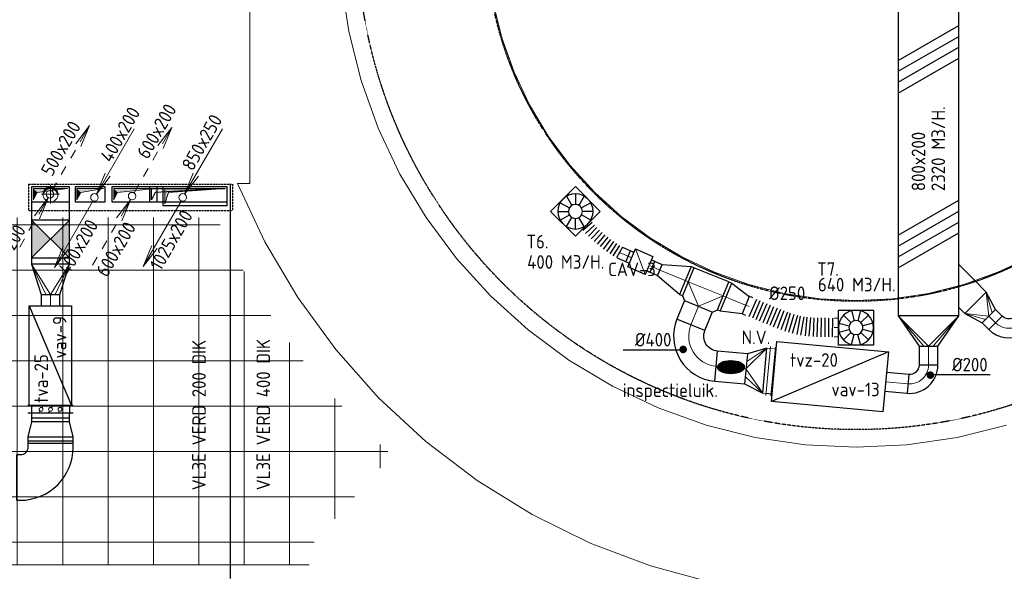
# Model space of a CAD drawing. Header units: millimetres. Extents: x -73785 to 23627, y 5976 to 52620.
# Tile 32 of 56: x -57351 to -44324, y 23669 to 30977. Entities that reach past the tile are written whole.
import ezdxf
from ezdxf.enums import TextEntityAlignment as Align

# ---------------------------------------------------------------- set-up
doc = ezdxf.new("R2010")
doc.units = ezdxf.units.MM
doc.linetypes.add('DASHED', pattern=[0.75, 0.5, -0.25])
doc.linetypes.add('HIDDEN', pattern=[9.525, 6.35, -3.175])
for name, color, linetype in [('4plfd', 254, 'Continuous'), ('BALKEN', 7, 'Continuous'), ('BOUWKUNDIG', 11, 'Continuous'), ('SPARINGEN-W', 7, 'Continuous'), ('WL570---_RETOUR', 100, 'Continuous'), ('WL570---_TOEVOER', 200, 'Continuous'), ('WM570---', 2, 'Continuous'), ('WM570---_RETOUR', 2, 'Continuous'), ('WM570---_TOEVOER', 2, 'Continuous')]:
    doc.layers.add(name, color=color, linetype=linetype)
for name, color, linetype, lineweight in [('WL570---_BESTAAND-HARTLIJN', 161, 'Continuous', 0), ('WL570---_BESTAAND-MAATVOERING', 161, 'Continuous', 0), ('WL570---_BESTAAND-RETOUR', 140, 'Continuous', 0), ('WL570---_BESTAAND-ROOSTER', 161, 'Continuous', 0), ('WL570---_BESTAAND-TOEVOER', 180, 'Continuous', 0)]:
    doc.layers.add(name, color=color, linetype=linetype, lineweight=lineweight)
doc.styles.add('ISO', font='ISO', dxfattribs={"height": 162})
doc.styles.add('LZ-MAATVOEREN', font='simplex')
doc.styles.add('MAATVOERING', font='ISO')

# ---------------------------------------------------------------- blocks, each defined once
blk = doc.blocks.new('Groep-52')
at = {"color": 8, "linetype": 'Continuous', "lineweight": 13}
for p, q in [((-54889.66, 39410), (-65800.8, 39410)), ((-65757.5, 22585), (-65757.5, 39385)), ((-65350.8, 39410), (-65350.8, 22610)), ((-64750.8, 39410), (-64750.8, 22610)), ((-64150.8, 39410), (-64150.8, 22610)), ((-63550.8, 39410), (-63550.8, 22610)), ((-62950.8, 39410), (-62950.8, 22610)), ((-62350.8, 39410), (-62350.8, 22610)), ((-61750.8, 39410), (-61750.8, 22610)), ((-61150.8, 39410), (-61150.8, 22610)), ((-60550.8, 39410), (-60550.8, 22610)), ((-59950.8, 39410), (-59950.8, 22610)), ((-59350.8, 39410), (-59350.8, 22610)), ((-58750.8, 39410), (-58750.8, 34810)), ((-58150.8, 39410), (-58150.8, 34810)), ((-58150.8, 39410), (-58150.8, 34810)), ((-57550.8, 39410), (-57550.8, 34810)), ((-56950.8, 39410), (-56950.8, 34810)), ((-56350.8, 39410), (-56350.8, 34810)), ((-55750.8, 39410), (-55750.8, 35528.34)), ((-55150.8, 39410), (-55150.8, 36466.7)), ((-65800.8, 39110), (-54823.26, 39110)), ((-54550.8, 38748.14), (-54550.8, 37208.02)), ((-65800.8, 38510), (-54288.64, 38510)), ((-53950.8, 38055.32), (-53950.8, 37817.02)), ((-65800.8, 37910), (-53848.82, 37910)), ((-54457.82, 37310), (-65800.8, 37310)), ((-65800.8, 36710), (-54967.6, 36710)), ((-65800.8, 36110), (-55397.78, 36110)), ((-65800.8, 35510), (-55761.02, 35510)), ((-65800.8, 34910), (-56066, 34910)), ((-65800.8, 34310), (-58950.6, 34310)), ((-65800.8, 33710), (-58950.6, 33710)), ((-58950.6, 32460), (-58950.6, 33460)), ((-65800.8, 33110), (-58950.6, 33110)), ((-65800.8, 32510), (-58950.6, 32510)), ((-65800.8, 31910), (-58950.6, 31910)), ((-65800.8, 31310), (-58950.6, 31310)), ((-58950.6, 31325), (-58950.6, 30325)), ((-65800.8, 30710), (-58950.6, 30710)), ((-65800.8, 30110), (-58950.6, 30110)), ((-65800.8, 29510), (-58950.6, 29510)), ((-58950.6, 28190), (-58950.6, 29190)), ((-65800.8, 28910), (-58950.6, 28910)), ((-65800.8, 28310), (-58950.6, 28310)), ((-65800.8, 27710), (-58950.6, 27710)), ((-65800.8, 27110), (-56066, 27110)), ((-58750.8, 27210), (-58750.8, 22610)), ((-58150.8, 22610), (-58150.8, 27210)), ((-57550.8, 22610), (-57550.8, 27210)), ((-56950.8, 22610), (-56950.8, 27210)), ((-56350.8, 22610), (-56350.8, 27210)), ((-65800.8, 26510), (-55761.02, 26510)), ((-55750.8, 22610), (-55750.8, 26491.66)), ((-65800.8, 25910), (-55397.78, 25910)), ((-55150.8, 22610), (-55150.8, 25553.3)), ((-65800.8, 25310), (-54967.6, 25310)), ((-54550.8, 23215.78), (-54550.8, 24811.98)), ((-54457.82, 24710), (-65800.8, 24710)), ((-65800.8, 24110), (-53848.82, 24110)), ((-53950.8, 23889.16), (-53950.8, 24202.98)), ((-65800.8, 23510), (-54288.64, 23510)), ((-65800.8, 22910), (-54823.26, 22910)), ((-54889.66, 22610), (-65800.8, 22610))]:
    blk.add_line(p, q, dxfattribs=at)
blk = doc.blocks.new('Groep-53')
at = {"color": 8, "linetype": 'Continuous', "lineweight": 18}
for p, q in [((-55675.6, 34360), (-55675.6, 27660)), ((-55675.6, 27660), (-55675.6, 34360)), ((-55675.6, 34360), (-55675.6, 27660)), ((-54462.84, 30339.08), (-54364.28, 29674.62)), ((-54462.84, 30339.08), (-54364.28, 29674.62)), ((-52456.66, 30054.08), (-52339.82, 29587.64)), ((-52456.66, 30054.08), (-52339.82, 29587.64)), ((-54364.28, 29674.62), (-54201.06, 29023.02)), ((-54364.28, 29674.62), (-54201.06, 29023.02)), ((-52339.82, 29587.64), (-52177.82, 29134.88)), ((-52339.82, 29587.64), (-52177.82, 29134.88)), ((-52177.82, 29134.88), (-51972.22, 28700.18)), ((-52177.82, 29134.88), (-51972.22, 28700.18)), ((-54201.06, 29023.02), (-53974.76, 28390.54)), ((-54201.06, 29023.02), (-53974.76, 28390.54)), ((-51972.22, 28700.18), (-51725.02, 28287.74)), ((-51972.22, 28700.18), (-51725.02, 28287.74)), ((-53974.76, 28390.54), (-53687.56, 27783.3)), ((-53974.76, 28390.54), (-53687.56, 27783.3)), ((-51725.02, 28287.74), (-51438.56, 27901.5)), ((-51725.02, 28287.74), (-51438.56, 27901.5)), ((-51438.56, 27901.5), (-51115.64, 27545.2)), ((-51438.56, 27901.5), (-51115.64, 27545.2)), ((-53687.56, 27783.3), (-53342.22, 27207.14)), ((-53687.56, 27783.3), (-53342.22, 27207.14)), ((-55836.84, 27660), (-55475.56, 26886.06)), ((-55675.6, 27660), (-55836.84, 27660)), ((-55475.56, 26886.06), (-55836.84, 27660)), ((-55836.84, 27660), (-55675.6, 27660)), ((-55675.6, 27660), (-55836.84, 27660)), ((-55836.84, 27660), (-55475.56, 26886.06)), ((-51115.64, 27545.2), (-50759.34, 27222.28)), ((-51115.64, 27545.2), (-50759.34, 27222.28)), ((-53342.22, 27207.14), (-52942.06, 26667.58)), ((-53342.22, 27207.14), (-52942.06, 26667.58)), ((-50759.34, 27222.28), (-50373.1, 26935.82)), ((-50759.34, 27222.28), (-50373.1, 26935.82)), ((-55475.56, 26886.06), (-55041.32, 26150.56)), ((-55041.32, 26150.56), (-55475.56, 26886.06)), ((-55475.56, 26886.06), (-55041.32, 26150.56)), ((-50373.1, 26935.82), (-49960.66, 26688.62)), ((-50373.1, 26935.82), (-49960.66, 26688.62)), ((-52942.06, 26667.58), (-52490.96, 26169.86)), ((-52942.06, 26667.58), (-52490.96, 26169.86)), ((-49960.66, 26688.62), (-49525.96, 26483.02)), ((-49960.66, 26688.62), (-49525.96, 26483.02)), ((-45775.66, 26483.02), (-45340.96, 26688.62)), ((-45775.66, 26483.02), (-45340.96, 26688.62)), ((-49525.96, 26483.02), (-49073.2, 26321.02)), ((-49525.96, 26483.02), (-49073.2, 26321.02)), ((-46228.42, 26321.02), (-45775.66, 26483.02)), ((-46228.42, 26321.02), (-45775.66, 26483.02)), ((-49073.2, 26321.02), (-48606.76, 26204.18)), ((-49073.2, 26321.02), (-48606.76, 26204.18)), ((-46694.86, 26204.18), (-46228.42, 26321.02)), ((-46694.86, 26204.18), (-46228.42, 26321.02)), ((-48606.76, 26204.18), (-48131.1, 26133.62)), ((-48606.76, 26204.18), (-48131.1, 26133.62)), ((-47170.52, 26133.62), (-46694.86, 26204.18)), ((-47170.52, 26133.62), (-46694.86, 26204.18)), ((-55041.32, 26150.56), (-54538.16, 25460.4)), ((-54538.16, 25460.4), (-55041.32, 26150.56)), ((-55041.32, 26150.56), (-54538.16, 25460.4)), ((-52490.96, 26169.86), (-51993.24, 25718.76)), ((-52490.96, 26169.86), (-51993.24, 25718.76)), ((-48131.1, 26133.62), (-47650.8, 26110.02)), ((-48131.1, 26133.62), (-47650.8, 26110.02)), ((-47650.8, 26110.02), (-47170.52, 26133.62)), ((-47650.8, 26110.02), (-47170.52, 26133.62)), ((-51993.24, 25718.76), (-51453.68, 25318.6)), ((-51993.24, 25718.76), (-51453.68, 25318.6)), ((-54538.16, 25460.4), (-53970.78, 24821.98)), ((-53970.78, 24821.98), (-54538.16, 25460.4)), ((-54538.16, 25460.4), (-53970.78, 24821.98)), ((-51453.68, 25318.6), (-50877.52, 24973.26)), ((-51453.68, 25318.6), (-50877.52, 24973.26)), ((-50877.52, 24973.26), (-50270.28, 24686.06)), ((-50877.52, 24973.26), (-50270.28, 24686.06)), ((-53970.78, 24821.98), (-53344.48, 24241.26)), ((-53344.48, 24241.26), (-53970.78, 24821.98)), ((-53970.78, 24821.98), (-53344.48, 24241.26)), ((-50270.28, 24686.06), (-49637.8, 24459.76)), ((-50270.28, 24686.06), (-49637.8, 24459.76)), ((-49637.8, 24459.76), (-48986.2, 24296.54)), ((-49637.8, 24459.76), (-48986.2, 24296.54)), ((-46315.42, 24296.54), (-45663.82, 24459.76)), ((-46315.42, 24296.54), (-45663.82, 24459.76)), ((-53344.48, 24241.26), (-52665.08, 23723.64)), ((-52665.08, 23723.64), (-53344.48, 24241.26)), ((-53344.48, 24241.26), (-52665.08, 23723.64)), ((-48986.2, 24296.54), (-48321.74, 24197.98)), ((-48986.2, 24296.54), (-48321.74, 24197.98)), ((-46979.88, 24197.98), (-46315.42, 24296.54)), ((-46979.88, 24197.98), (-46315.42, 24296.54)), ((-48321.74, 24197.98), (-47650.8, 24165)), ((-48321.74, 24197.98), (-47650.8, 24165)), ((-47650.8, 24165), (-46979.88, 24197.98)), ((-47650.8, 24165), (-46979.88, 24197.98)), ((-52665.08, 23723.64), (-51938.92, 23273.98)), ((-51938.92, 23273.98), (-52665.08, 23723.64)), ((-52665.08, 23723.64), (-51938.92, 23273.98)), ((-51938.92, 23273.98), (-51172.76, 22896.46)), ((-51172.76, 22896.46), (-51938.92, 23273.98)), ((-51938.92, 23273.98), (-51172.76, 22896.46)), ((-51172.76, 22896.46), (-50373.78, 22594.58)), ((-50373.78, 22594.58), (-51172.76, 22896.46)), ((-51172.76, 22896.46), (-50373.78, 22594.58)), ((-50373.78, 22594.58), (-49549.4, 22371.18)), ((-49549.4, 22371.18), (-50373.78, 22594.58)), ((-50373.78, 22594.58), (-49549.4, 22371.18))]:
    blk.add_line(p, q, dxfattribs=at)
blk = doc.blocks.new('Block plafond 2e verd')
at = {"layer": '4plfd'}
for name in ['Groep-53', 'Groep-52']:
    blk.add_blockref(name, (73180, -19000), dxfattribs=at)
blk = doc.blocks.new('010')
at = {"layer": 'WL570---_BESTAAND-ROOSTER'}
for p, q in [((3.42, 6.7), (5.25, 9.09)), ((4, 6.93), (5.25, 9.09)), ((4.1, 6.31), (5.25, 9.09)), ((2.75, 4.76), (3.38, 5.85)), ((1.5, 2.6), (2.13, 3.68)), ((0.25, 0.43), (0.88, 1.52))]:
    blk.add_line(p, q, dxfattribs=at)
blk.add_circle((0, 0), 0.5, dxfattribs=at)
blk = doc.blocks.new('008')
at = {"layer": 'WL570---_BESTAAND-MAATVOERING'}
for p in [(-5.25, -9.09), (-2.08, -2.82), (-1.4, -3.22)]:
    blk.add_line(p, (-0.25, -0.43), dxfattribs=at)
blk.add_circle((0, 0), 0.5, dxfattribs=at)
blk = doc.blocks.new('*X16')
for p, q in [((-0.45, 0.011), (-0.45, 0.044)), ((-0.44, 0.05), (-0.44, 0.104)), ((-0.43, 0.079), (-0.43, 0.14)), ((-0.42, 0.104), (-0.42, 0.167)), ((-0.41, 0.125), (-0.41, 0.191)), ((-0.4, 0.143), (-0.4, 0.211)), ((-0.39, 0.16), (-0.39, 0.229)), ((-0.38, 0.175), (-0.38, 0.245)), ((-0.37, 0.189), (-0.37, 0.26)), ((-0.36, 0.203), (-0.36, 0.273)), ((-0.35, 0.215), (-0.35, 0.286)), ((-0.34, 0.226), (-0.34, 0.298)), ((-0.33, 0.237), (-0.33, 0.309)), ((-0.32, 0.247), (-0.32, 0.319)), ((-0.31, 0.256), (-0.31, 0.329)), ((-0.3, 0.265), (-0.3, 0.338)), ((-0.29, 0.273), (-0.29, 0.347)), ((-0.28, 0.281), (-0.28, 0.355)), ((-0.27, 0.289), (-0.27, 0.363)), ((-0.26, 0.296), (-0.26, 0.37)), ((-0.25, 0.302), (-0.25, 0.377)), ((-0.24, 0.309), (-0.24, 0.383)), ((-0.23, 0.315), (-0.23, 0.389)), ((-0.22, 0.32), (-0.22, 0.395)), ((-0.21, 0.326), (-0.21, 0.4)), ((-0.2, 0.331), (-0.2, 0.405)), ((-0.19, 0.335), (-0.19, 0.41)), ((-0.18, 0.34), (-0.18, 0.415)), ((-0.17, 0.344), (-0.17, 0.419)), ((-0.16, 0.348), (-0.16, 0.423)), ((-0.15, 0.351), (-0.15, 0.426)), ((-0.14, 0.355), (-0.14, 0.43)), ((-0.13, 0.358), (-0.13, 0.433)), ((-0.12, 0.36), (-0.12, 0.436)), ((-0.11, 0.363), (-0.11, 0.439)), ((-0.1, 0.365), (-0.1, 0.441)), ((-0.09, 0.367), (-0.09, 0.443)), ((-0.08, 0.369), (-0.08, 0.445)), ((-0.07, 0.371), (-0.07, 0.447)), ((-0.06, 0.372), (-0.06, 0.448)), ((-0.05, 0.374), (-0.05, 0.449)), ((-0.04, 0.375), (-0.04, 0.45)), ((-0.03, 0.375), (-0.03, 0.451)), ((-0.02, 0.376), (-0.02, 0.452)), ((-0.01, 0.376), (-0.01, 0.452)), ((0, 0.376), (0, 0.452)), ((0.01, 0.376), (0.01, 0.452)), ((0.02, 0.376), (0.02, 0.452)), ((0.03, 0.375), (0.03, 0.451)), ((0.04, 0.375), (0.04, 0.45)), ((0.05, 0.374), (0.05, 0.449)), ((0.06, 0.372), (0.06, 0.448)), ((0.07, 0.371), (0.07, 0.447)), ((0.08, 0.369), (0.08, 0.445)), ((0.09, 0.367), (0.09, 0.443)), ((0.1, 0.365), (0.1, 0.441)), ((0.11, 0.363), (0.11, 0.439)), ((0.12, 0.36), (0.12, 0.436)), ((0.13, 0.358), (0.13, 0.433)), ((0.14, 0.355), (0.14, 0.43)), ((0.15, 0.351), (0.15, 0.426)), ((0.16, 0.348), (0.16, 0.423)), ((0.17, 0.344), (0.17, 0.419)), ((0.18, 0.34), (0.18, 0.415)), ((0.19, 0.335), (0.19, 0.41)), ((0.2, 0.331), (0.2, 0.405)), ((0.21, 0.326), (0.21, 0.4)), ((0.22, 0.32), (0.22, 0.395)), ((0.23, 0.315), (0.23, 0.389)), ((0.24, 0.309), (0.24, 0.383)), ((0.25, 0.302), (0.25, 0.377)), ((0.26, 0.296), (0.26, 0.37)), ((0.27, 0.289), (0.27, 0.363)), ((0.28, 0.281), (0.28, 0.355)), ((0.29, 0.273), (0.29, 0.347)), ((0.3, 0.265), (0.3, 0.338)), ((0.31, 0.256), (0.31, 0.329)), ((0.32, 0.247), (0.32, 0.319)), ((0.33, 0.237), (0.33, 0.309)), ((0.34, 0.226), (0.34, 0.298)), ((0.35, 0.215), (0.35, 0.286)), ((0.36, 0.203), (0.36, 0.273)), ((0.37, 0.189), (0.37, 0.26)), ((0.38, 0.175), (0.38, 0.245)), ((0.39, 0.16), (0.39, 0.229)), ((0.4, 0.143), (0.4, 0.211)), ((0.41, 0.125), (0.41, 0.191)), ((0.42, 0.104), (0.42, 0.167)), ((0.43, 0.079), (0.43, 0.14)), ((0.44, 0.05), (0.44, 0.104)), ((0.45, 0.011), (0.45, 0.044))]:
    blk.add_line(p, q)
blk = doc.blocks.new('KARODS')
blk.add_circle((0, 0), 0.5)
at = {"layer": 'WL570---_BESTAAND-HARTLIJN'}
for p, q in [((-0.6, 0), (0.6, 0)), ((0, -0.6), (0, 0.6))]:
    blk.add_line(p, q, dxfattribs=at)
at = {"layer": 'WL570---_BESTAAND-TOEVOER'}
blk.add_blockref('*X16', (0, 0), dxfattribs=at)
blk = doc.blocks.new('VBO60020000050901-100')
blk.add_lwpolyline([(-300, -450), (300, -450), (300, -400, 0.414214), (-400, 300), (-450, 300), (-450, -300), (-400, -300, -0.414214), (-300, -400)], format="xyb", close=True)
blk = doc.blocks.new('KARO')
for p, q in [((1, 0.5), (0, 0.5)), ((0, -0.5), (1, -0.5))]:
    blk.add_line(p, q)
at = {"invisible_edges": 15}
blk.add_3dface([(0, 0.5), (0, -0.5), (1, -0.5), (1, 0.5)], dxfattribs=at)
at = {"layer": 'WL570---_BESTAAND-HARTLIJN'}
blk.add_line((0, 0), (1, 0), dxfattribs=at)
blk = doc.blocks.new('KARH')
for p, q in [((1, 0.5), (0, 0.5)), ((0, -0.5), (1, -0.5))]:
    blk.add_line(p, q)
at = {"invisible_edges": 15}
blk.add_3dface([(0, 0.5), (0, -0.5), (1, -0.5), (1, 0.5)], dxfattribs=at)
blk = doc.blocks.new('VSE50020050020001000R')
for p, q in [((-300, 100), (300, 100)), ((-300, 0), (300, 0)), ((-250, 0), (-250, 100)), ((250, 0), (250, 100))]:
    blk.add_line(p, q)
at = {"layer": 'WL570---_BESTAAND-RETOUR'}
for p, q in [((-138, 28), (-150, 7)), ((-112, 72), (-100, 93)), ((-12, 28), (-25, 7)), ((12, 72), (25, 93)), ((112, 28), (100, 7)), ((138, 72), (150, 93))]:
    blk.add_line(p, q, dxfattribs=at)
for centre in [(-125, 50), (0, 50), (125, 50)]:
    blk.add_circle(centre, 25, dxfattribs=at)
at = {"style": 'LZ-MAATVOEREN', "flags": 8}
blk.add_attdef('KLEP-SECTIE', (350, 100), '', height=250, dxfattribs=at)
blk = doc.blocks.new('VTR60020050020050-0')
for p, q in [((50, 300), (0, 300)), ((0, 300), (0, -300)), ((300, 250), (250, 250)), ((300, -250), (300, 250)), ((250, -250), (300, -250)), ((0, -300), (50, -300))]:
    blk.add_line(p, q)
blk.add_lwpolyline([(50, -300), (250, -250), (250, 250), (50, 300)], close=True)
blk = doc.blocks.new('VKD50020000010000')
blk.add_lwpolyline([(0, 0), (500, 0), (500, 200), (0, 200)], close=True)
at = {"layer": 'WL570---_BESTAAND-RETOUR'}
blk.add_lwpolyline([(25, 25), (25, 175), (475, 175), (75, 125)], close=True, dxfattribs=at)
for points in [[(25, 25), (75, 125), (25, 175)], [(75, 125), (475, 175), (25, 175)]]:
    blk.add_solid(points, dxfattribs=at)
blk = doc.blocks.new('VKD60020000010000')
blk.add_lwpolyline([(0, 0), (600, 0), (600, 200), (0, 200)], close=True)
at = {"layer": 'WL570---_BESTAAND-RETOUR'}
blk.add_lwpolyline([(25, 25), (25, 175), (575, 175), (75, 125)], close=True, dxfattribs=at)
for points in [[(25, 25), (75, 125), (25, 175)], [(75, 125), (575, 175), (25, 175)]]:
    blk.add_solid(points, dxfattribs=at)
blk = doc.blocks.new('VBK50030000050000')
blk.add_lwpolyline([(0, -250), (500, -250), (500, 250), (0, 250)], close=True)
at = {"layer": 'WL570---_BESTAAND-RETOUR'}
for p, q in [((0, -250), (500, 250)), ((0, 250), (500, -250))]:
    blk.add_line(p, q, dxfattribs=at)
for points in [[(0, 250), (500, 250), (250, 0)], [(0, -250), (500, -250), (250, 0)]]:
    blk.add_solid(points, dxfattribs=at)
blk = doc.blocks.new('VRO500300002504000H')
blk.add_lwpolyline([(0, 250), (0, -250), (400, -125), (400, 125)], close=True)
at = {"layer": 'WL570---_BESTAAND-RETOUR'}
for p, q in [((0, 250), (400, 62.5)), ((0, -250), (400, -62.5))]:
    blk.add_line(p, q, dxfattribs=at)
blk.add_lwpolyline([(0, -250), (0, -250), (400, 0), (0, 250)], dxfattribs=at)
blk = doc.blocks.new('VKD40020000010000')
blk.add_lwpolyline([(0, 0), (400, 0), (400, 200), (0, 200)], close=True)
at = {"layer": 'WL570---_BESTAAND-TOEVOER'}
blk.add_lwpolyline([(25, 25), (25, 175), (375, 175), (75, 125)], close=True, dxfattribs=at)
for points in [[(25, 25), (75, 125), (25, 175)], [(75, 125), (375, 175), (25, 175)]]:
    blk.add_solid(points, dxfattribs=at)
blk = doc.blocks.new('FLLINE250')
blk.add_line((0, -125), (0, 125))
blk = doc.blocks.new('OEX25000117200')
for p, rotation in [((46, -20), 156.6028091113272), ((92, -40), 156.6028091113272), ((138, -60), 156.6028091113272), ((184, -79), 156.6028091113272), ((230, -99), 157.3577000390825), ((276, -118), 157.3577000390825), ((322, -138), 157.3577000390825), ((368, -157), 157.3577000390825), ((415, -175), 159.4402192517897), ((462, -192), 159.4402192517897), ((508, -210), 163.4217840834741), ((556, -224), 163.4217840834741), ((604, -238), 163.4217840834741), ((653, -249), 169.0236702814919), ((702, -258), 169.0236702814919), ((752, -265), 174.5148015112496), ((801, -270), 174.5148015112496), ((851, -273), 178.1169186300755), ((901, -275), 178.1169186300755), ((951, -277), 178.1169186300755), ((1001, -277), 179.5780328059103), ((1051, -278), 179.5780328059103), ((1101, -278), 179.5780328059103)]:
    blk.add_blockref('FLLINE250', p, dxfattribs=dict(rotation=rotation))
blk = doc.blocks.new('OBO400000107H')
blk.add_lwpolyline([(200, -540, 0.504041), (-575, 34), (-458, -348, -0.504041), (-200, -540)], format="xyb", close=True)
at = {"invisible_edges": 15}
for points in [[(-418, -341), (-453, 58), (-575, 34), (-458, -348)], [(-376, -341), (-329, 56), (-453, 58), (-418, -341)], [(-336, -350), (-208, 29), (-329, 56), (-376, -341)], [(-298, -368), (-95, -23), (-208, 29), (-336, -350)], [(-265, -392), (5, -97), (-95, -23), (-298, -368)], [(-238, -423), (87, -190), (5, -97), (-265, -392)], [(-217, -459), (149, -298), (87, -190), (-238, -423)], [(-204, -499), (187, -416), (149, -298), (-217, -459)], [(-200, -540), (200, -540), (187, -416), (-204, -499)]]:
    blk.add_3dface(points, dxfattribs=at)
at = {"layer": 'WL570---_BESTAAND-HARTLIJN'}
blk.add_arc((-400, -540), 400, 0, 107, dxfattribs=at)
blk = doc.blocks.new('VRO600200004002500H')
blk.add_lwpolyline([(0, 300), (0, -300), (250, -200), (250, 200)], close=True)
at = {"layer": 'WL570---_BESTAAND-TOEVOER'}
for p, q in [((0, 300), (250, 100)), ((0, -300), (250, -100))]:
    blk.add_line(p, q, dxfattribs=at)
blk.add_lwpolyline([(0, -300), (0, -300), (250, 0), (0, 300)], dxfattribs=at)
blk = doc.blocks.new('ORN_T_WE465-465')
for p, q in [((-0.354, 0.354), (-0.141, 0.141)), ((-0.129, 0.483), (-0.052, 0.193)), ((0.129, 0.483), (0.052, 0.193)), ((0.354, 0.354), (0.141, 0.141)), ((-0.483, 0.129), (-0.193, 0.052)), ((0.483, 0.129), (0.193, 0.052)), ((-0.483, -0.129), (-0.193, -0.052)), ((-0.354, -0.354), (-0.141, -0.141)), ((-0.129, -0.483), (-0.052, -0.193)), ((0.129, -0.483), (0.052, -0.193)), ((0.354, -0.354), (0.141, -0.141)), ((0.483, -0.129), (0.193, -0.052))]:
    blk.add_line(p, q)
blk.add_lwpolyline([(-0.5, -0.5), (0.5, -0.5), (0.5, 0.5), (-0.5, 0.5)], close=True)
for radius in [0.5, 0.2]:
    blk.add_circle((0, 0), radius)
at = {"style": 'LZ-MAATVOEREN', "flags": 9}
for tag, p in [('ROS_TYPE', (0.633, 0.683)), ('ROS_M3H', (0.633, 0.483)), ('ROS_ZIJDE', (0.633, 0.283)), ('ROS_STAT', (0.633, 0.083))]:
    blk.add_attdef(tag, p, '', height=0.125, dxfattribs=at)
blk = doc.blocks.new('OSV40025002790G')
blk.add_lwpolyline([(0, -200), (280, -125), (280, 125), (0, 200)], close=True)
at = {"layer": 'WL570---_BESTAAND-HARTLIJN'}
blk.add_line((0, 0), (280, 0), dxfattribs=at)
blk = doc.blocks.new('OTS40040040000H')
blk.add_lwpolyline([(-250, -200), (250, -200), (250, 200), (200, 250), (-200, 250), (-250, 200)], close=True)
at = {"layer": 'WL570---_BESTAAND-HARTLIJN'}
blk.add_line((-250, 0), (250, 0), dxfattribs=at)
at = {"layer": 'WL570---_BESTAAND-TOEVOER'}
blk.add_lwpolyline([(-250, 0), (0, 250), (250, 0)], dxfattribs=at)
blk = doc.blocks.new('OBO25000095H')
blk.add_lwpolyline([(125, -274, 0.440011), (-283, 99), (-261, -150, -0.440011), (-125, -274)], format="xyb", close=True)
at = {"invisible_edges": 15}
for points in [[(-238, -150), (-214, 99), (-283, 99), (-261, -150)], [(-215, -154), (-146, 86), (-214, 99), (-238, -150)], [(-194, -162), (-82, 61), (-146, 86), (-215, -154)], [(-174, -175), (-23, 24), (-82, 61), (-194, -162)], [(-157, -190), (28, -22), (-23, 24), (-174, -175)], [(-144, -209), (69, -77), (28, -22), (-157, -190)], [(-133, -229), (100, -139), (69, -77), (-144, -209)], [(-127, -251), (119, -205), (100, -139), (-133, -229)], [(-125, -274), (125, -274), (119, -205), (-127, -251)]]:
    blk.add_3dface(points, dxfattribs=at)
at = {"layer": 'WL570---_BESTAAND-HARTLIJN'}
blk.add_arc((-250, -274), 250, 0, 95, dxfattribs=at)
blk = doc.blocks.new('OBO25000073H')
blk.add_lwpolyline([(125, -186, 0.329751), (-140, 173), (-213, -66, -0.329751), (-125, -186)], format="xyb", close=True)
at = {"invisible_edges": 15}
for points in [[(-197, -73), (-91, 154), (-140, 173), (-213, -66)], [(-182, -81), (-45, 128), (-91, 154), (-197, -73)], [(-167, -92), (-2, 96), (-45, 128), (-182, -81)], [(-155, -105), (35, 58), (-2, 96), (-167, -92)], [(-145, -119), (66, 15), (35, 58), (-155, -105)], [(-136, -134), (92, -31), (66, 15), (-145, -119)], [(-130, -151), (110, -81), (92, -31), (-136, -134)], [(-126, -168), (121, -133), (110, -81), (-130, -151)], [(-125, -186), (125, -186), (121, -133), (-126, -168)]]:
    blk.add_3dface(points, dxfattribs=at)
at = {"layer": 'WL570---_BESTAAND-HARTLIJN'}
blk.add_arc((-250, -186), 250, 0, 73, dxfattribs=at)
blk = doc.blocks.new('VRO400200002502500H')
blk.add_lwpolyline([(0, 200), (0, -200), (250, -125), (250, 125)], close=True)
at = {"layer": 'WL570---_BESTAAND-TOEVOER'}
for p, q in [((0, 200), (250, 62.5)), ((0, -200), (250, -62.5))]:
    blk.add_line(p, q, dxfattribs=at)
blk.add_lwpolyline([(0, -200), (0, -200), (250, 0), (0, 200)], dxfattribs=at)
blk = doc.blocks.new('UISO')
at = {"layer": 'WL570---_TOEVOER'}
for p, q in [((0, 0.36), (1, 0.937)), ((0, 0.18), (1, 0.757)), ((0, 0), (1, 0.577)), ((0, -0.18), (1, 0.397))]:
    blk.add_line(p, q, dxfattribs=at)
blk = doc.blocks.new('VRO800200002504000H')
blk.add_lwpolyline([(0, 400), (0, -400), (400, -125), (400, 125)], close=True)
at = {"layer": 'WL570---_BESTAAND-TOEVOER'}
for p, q in [((0, 400), (400, 62.5)), ((0, -400), (400, -62.5))]:
    blk.add_line(p, q, dxfattribs=at)
blk.add_lwpolyline([(0, -400), (0, -400), (400, 0), (0, 400)], dxfattribs=at)
blk = doc.blocks.new('FLLINE160')
blk.add_line((0, -80), (0, 80))
blk = doc.blocks.new('OEX1600062700')
for p, rotation in [((-87, -49), 32.81455872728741), ((-44, -24), 28.86740121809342), ((-251, -164), 39.17090020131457), ((-211, -133), 36.20591029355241), ((-171, -104), 36.20591029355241), ((-129, -76), 32.81455872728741), ((-400, -297), 44.28288510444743), ((-364, -262), 44.28288510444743), ((-327, -229), 41.82520982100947), ((-289, -195), 39.17090020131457), ((-468, -370), 49.22455655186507), ((-434, -333), 46.67921703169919)]:
    blk.add_blockref('FLLINE160', p, dxfattribs=dict(rotation=rotation))
blk = doc.blocks.new('VBX1601600016025000')
for points in [[(50, 80), (0, 80), (0, -80), (50, -80)], [(300, -80), (350, -80), (350, 80), (300, 80)]]:
    blk.add_lwpolyline(points)
blk.add_lwpolyline([(50, -130), (300, -130), (300, 130), (50, 130)], close=True)
at = {"layer": 'WL570---_BESTAAND-HARTLIJN'}
blk.add_line((300, 0), (350, 0), dxfattribs=at)
at = {"layer": 'WL570---_BESTAAND-TOEVOER'}
blk.add_line((50, -130), (300, 130), dxfattribs=at)
blk = doc.blocks.new('OSV40016003650G')
blk.add_lwpolyline([(0, -200), (365, -80), (365, 80), (0, 200)], close=True)
at = {"layer": 'WL570---_BESTAAND-HARTLIJN'}
blk.add_line((0, 0), (365, 0), dxfattribs=at)
blk = doc.blocks.new('$SPARING')
at = {"layer": 'SPARINGEN-W', "linetype": 'DASHED'}
for p, q in [((-325, 5212.5), (-325, 4862.5)), ((-325, 5212.5), (2375, 5212.5)), ((2375, 5212.5), (2375, 4862.5)), ((-325, 4862.5), (2375, 4862.5)), ((-325, -1837.5), (-325, -2187.5)), ((-325, -1837.5), (2375, -1837.5)), ((2375, -1837.5), (2375, -2187.5)), ((-325, -2187.5), (2375, -2187.5))]:
    blk.add_line(p, q, dxfattribs=at)
blk = doc.blocks.new('VKD85025000010000')
blk.add_lwpolyline([(0, 0), (850, 0), (850, 250), (0, 250)], close=True)
at = {"layer": 'WL570---_BESTAAND-RETOUR'}
blk.add_lwpolyline([(25, 25), (25, 225), (825, 225), (75, 175)], close=True, dxfattribs=at)
for points in [[(25, 25), (75, 175), (25, 225)], [(75, 175), (825, 225), (25, 225)]]:
    blk.add_solid(points, dxfattribs=at)

msp = doc.modelspace()

# ---------------------------------------------------------------- hatches: boundary and pattern name
at = {"layer": 'WL570---_TOEVOER'}
h = msp.add_hatch(dxfattribs=at)
h.set_pattern_fill('ANSI31', color=256, scale=3.5, style=0)
h.set_pattern_definition([(45, (-45285.614, 7277.617), (-7.857724, 7.857724), [])])
edge = h.paths.add_edge_path()
edge.add_ellipse((-47942, 26374), major_axis=(-178, 0), ratio=0.489711, start_angle=0, end_angle=360)

# ---------------------------------------------------------------- linework, layer by layer
at = {"layer": 'BALKEN', "color": 2, "linetype": 'HIDDEN'}
msp.add_line((-54562, 23574), (-54562, 28799), dxfattribs=at)
at = {"layer": 'BOUWKUNDIG', "color": 7, "linetype": 'DASHED'}
for radius in [6600, 4900]:
    msp.add_circle((-46287, 32146), radius, dxfattribs=at)
at = {"layer": 'WL570---_BESTAAND-HARTLIJN'}
msp.add_line((-57044, 28663), (-56844, 28663), dxfattribs=at)
at = {"layer": 'WL570---_BESTAAND-MAATVOERING'}
for p, q in [((-57157, 28376), (-56974, 28615)), ((-57099, 28398), (-56974, 28615)), ((-57089, 28337), (-56974, 28615)), ((-56384, 28573), (-56884, 27707)), ((-56069, 28351), (-55886, 28590)), ((-56011, 28373), (-55886, 28590)), ((-56001, 28312), (-55886, 28590)), ((-55217, 28573), (-55717, 27707)), ((-57230, 28182), (-57167, 28290)), ((-56138, 28157), (-56075, 28265)), ((-57349, 27965), (-57286, 28074)), ((-56261, 27940), (-56199, 28049)), ((-56777, 27973), (-56892, 27695)), ((-56709, 27933), (-56892, 27695)), ((-55602, 27985), (-55717, 27707)), ((-55534, 27946), (-55717, 27707)), ((-56388, 27724), (-56325, 27832))]:
    msp.add_line(p, q, dxfattribs=at)
at = {"layer": 'WL570---_BESTAAND-RETOUR'}
msp.add_line((-56699, 25864), (-57189, 25864), dxfattribs=at)
at = {"layer": 'WL570---_BESTAAND-TOEVOER'}
for p, q in [((-47477, 25999), (-47417, 26646)), ((-47350, 26615), (-47420, 26621))]:
    msp.add_line(p, q, dxfattribs=at)
at = {"layer": 'WL570---_RETOUR'}
for p, q in [((-57224, 27185), (-56664, 27185)), ((-57224, 27185), (-56664, 25865)), ((-57224, 25865), (-57224, 27185)), ((-56664, 27185), (-56664, 25865)), ((-56664, 25865), (-57224, 25865))]:
    msp.add_line(p, q, dxfattribs=at)
at = {"layer": 'WL570---_TOEVOER'}
for p, q in [((-44644, 27449), (-44927, 27732)), ((-47405, 25917), (-47332, 26713)), ((-47332, 26713), (-45858, 26577)), ((-47407, 25992), (-47348, 26640)), ((-45858, 26577), (-47405, 25917)), ((-45858, 26577), (-45932, 25781)), ((-47405, 26017), (-47475, 26024)), ((-45932, 25781), (-47405, 25917))]:
    msp.add_line(p, q, dxfattribs=at)
for points in [[(-55632, 28563), (-54607, 28563), (-54607, 28763), (-55632, 28763)], [(-55607, 28588), (-55607, 28738), (-54632, 28738), (-55557, 28688)]]:
    msp.add_lwpolyline(points, close=True, dxfattribs=at)
msp.add_ellipse((-47942, 26374), major_axis=(-178, 0), ratio=0.489711, dxfattribs=at)
at = {"layer": 'WM570---'}
msp.add_lwpolyline([(-56012, 23340, 0, 33.3, 0), (-55962, 23426, 0, 0, 0), (-55725, 23837, 0, 0, 0)], format="xyseb", dxfattribs=at)
at = {"layer": 'WM570---_TOEVOER'}
for p, q in [((-49365, 26605), (-48583, 26605)), ((-44510, 26271), (-45292, 26271))]:
    msp.add_line(p, q, dxfattribs=at)
at = {"layer": 'WM570---_TOEVOER', "const_width": 50}
for points in [[(-48598, 26608, 1), (-48548, 26608, 1)], [(-45277, 26268, 1), (-45327, 26268, 1)]]:
    msp.add_lwpolyline(points, format="xyb", close=True, dxfattribs=at)

# ---------------------------------------------------------------- block references
at = {"layer": 'WL570---_BESTAAND-MAATVOERING', "xscale": 100, "yscale": 100, "zscale": 100}
for p in [(-56952, 28664), (-55864, 28639)]:
    msp.add_blockref('010', p, dxfattribs=at)
at = {"layer": 'WL570---_BESTAAND-MAATVOERING', "xscale": 100, "yscale": 100, "zscale": 100, "rotation": 180}
for p in [(-56362, 28622), (-55195, 28622)]:
    msp.add_blockref('008', p, dxfattribs=at)
at = {"layer": 'WL570---_BESTAAND-RETOUR', "xscale": 200, "yscale": 200, "zscale": 200}
msp.add_blockref('KARODS', (-56944, 28663), dxfattribs=at)
at = {"layer": 'WL570---_BESTAAND-ROOSTER', "xscale": 56.29830255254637, "yscale": 250, "zscale": 250, "rotation": 180}
msp.add_blockref('KARO', (-46520, 26898), dxfattribs=at)
at = {"layer": 'WL570---_BESTAAND-TOEVOER'}
msp.add_blockref('$SPARING', (-56912, 30634), dxfattribs=at)
at = {"layer": 'WL570---_BESTAAND-TOEVOER', "xscale": 800, "yscale": 800, "zscale": 800}
msp.add_blockref('UISO', (-45727, 27834), dxfattribs=at)
at = {"layer": 'WL570---_BESTAAND-TOEVOER', "xscale": 46.26319051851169, "yscale": 600, "zscale": 200, "rotation": 174.7282549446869}
msp.add_blockref('KARH', (-47447, 26322), dxfattribs=at)
at = {"layer": 'WL570---_RETOUR'}
for name, p in [('VKD50020000010000', (-57194, 28563)), ('VKD60020000010000', (-56132, 28563))]:
    msp.add_blockref(name, p, dxfattribs=at)
for name, p, xscale, yscale, zscale, rotation in [('KARH', (-56944, 28563), 240.9994750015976, 500, 300, 270), ('KARH', (-56944, 27822), 85.65180574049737, 500, 300, 270), ('KARO', (-56944, 27336), 151.7600073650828, 250, 250, 270), ('KARH', (-56944, 25762), 113.0772278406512, 500, 200, 269.9999999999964), ('KARH', (-56944, 25360), 38.79966759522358, 600, 200, 90)]:
    msp.add_blockref(name, p, dxfattribs=dict(at, xscale=xscale, yscale=yscale, zscale=zscale, rotation=rotation))
for name, p, rotation in [('VBK50030000050000', (-56944, 28322), 270), ('VRO500300002504000H', (-56944, 27736), 270), ('VSE50020050020001000R', (-56944, 25864), 180), ('VTR60020050020050-0', (-56944, 25399), 90), ('VBO60020000050901-100', (-56944, 24910), 270)]:
    msp.add_blockref(name, p, dxfattribs=dict(at, rotation=rotation))
at = {"layer": 'WL570---_TOEVOER'}
for name, p, xscale, yscale, zscale, rotation in [('KARH', (-45327, 31183), 4130.116877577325, 800, 200, 270), ('ORN_T_WE465-465', (-49998, 28436), -465, 465, 465, 134.9999999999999), ('KARO', (-49270, 27829), -150.8461639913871, 160, 160, 336.3840762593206), ('KARO', (-49006, 27714), -134.4355660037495, 160, 160, 156.3840762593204), ('KARO', (-48507, 27506), 41.52336343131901, 400, 400, 157.8131509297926), ('KARO', (-48044, 27317), -41.52336343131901, 400, 400, 157.8131509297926), ('KARH', (-44704, 27225), 115.4564734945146, 400, 200, 135), ('KARO', (-48370, 27180), 264.2742099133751, 400, 400, 247.8131509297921), ('KARO', (-47746, 27196), 50.4897758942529, 250, 250, 337.8131509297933), ('KARO', (-44527, 27049), 123.1914995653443, 250, 250, 315), ('KARO', (-48136, 26386), 395.5431285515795, 400, 400, 354.7282549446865), ('KARO', (-45327, 26653), 251.7515611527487, 250, 250, 270), ('KARO', (-45600, 26152), 296.1698944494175, 250, 250, 174.7282549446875)]:
    msp.add_blockref(name, p, dxfattribs=dict(at, xscale=xscale, yscale=yscale, zscale=zscale, rotation=rotation))
for name, p, xscale, yscale, zscale in [('UISO', (-45727, 30149), 800, 800, 800), ('ORN_T_WE465-465', (-46287, 26898), -465, 465, 465)]:
    msp.add_blockref(name, p, dxfattribs=dict(at, xscale=xscale, yscale=yscale, zscale=zscale))
for name, p in [('VKD40020000010000', (-56619, 28563)), ('VKD85025000010000', (-55457, 28513)), ('OEX25000117200', (-47700, 27177))]:
    msp.add_blockref(name, p, dxfattribs=at)
at = {"layer": 'WL570---_TOEVOER', "xscale": -1}
for name, p, rotation in [('OEX1600062700', (-49371, 27868), 180), ('VBX1601600016025000', (-48980, 27702), 336.3840762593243), ('OSV40016003650G', (-48545, 27521), 337.7416396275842), ('OSV40025002790G', (-48006, 27301), 157.8131509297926)]:
    msp.add_blockref(name, p, dxfattribs=dict(at, rotation=rotation))
at = {"layer": 'WL570---_TOEVOER'}
for name, p, rotation in [('OTS40040040000H', (-48276, 27411), 157.8131509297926), ('VRO400200002502500H', (-44704, 27225), 315), ('OBO25000073H', (-44309, 26830), 225), ('OBO400000107H', (-48674, 26435), 157.8131509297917), ('VRO800200002504000H', (-45327, 27053), 270), ('VRO600200004002500H', (-47493, 26327), 174.7282549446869), ('OBO25000095H', (-45327, 26127), 264.7282549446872)]:
    msp.add_blockref(name, p, dxfattribs=dict(at, rotation=rotation))
at = {"layer": 'WM570---_RETOUR'}
msp.add_blockref('Block plafond 2e verd', (-71812, 20147), dxfattribs=at)

# ---------------------------------------------------------------- texts
at = {"layer": 'BALKEN', "color": 2, "linetype": 'HIDDEN', "style": 'ISO'}
for s, p in [('VL3E VERD 200 DIK', (-54889, 24743)), ('VL3E VERD 400 DIK', (-54038, 24743))]:
    msp.add_text(s, height=180, rotation=90, dxfattribs=at).set_placement(p)
at = {"layer": 'WL570---_BESTAAND-MAATVOERING', "style": 'ISO'}
for s, p in [('600x200', (-55657, 29116)), ('400x200', (-56141, 29071)), ('850x250', (-55062, 28960)), ('500x200', (-56924, 28888)), ('1025x200', (-55484, 27639)), ('400x200', (-56697, 27581)), ('600x200', (-56195, 27553)), ('%%C200', (-57497, 27784))]:
    msp.add_text(s, height=180, rotation=60, dxfattribs=at).set_placement(p)
at = {"layer": 'WM570---_RETOUR', "style": 'MAATVOERING'}
for s, p in [('vav-9', (-56733, 26488)), ('tva-25', (-56977, 25901))]:
    msp.add_text(s, height=180, rotation=90, dxfattribs=at).set_placement(p)
at = {"layer": 'WM570---_TOEVOER', "style": 'MAATVOERING'}
for s, p in [('2320 M3/H.', (-45108, 28705)), ('800x200', (-45370, 28705))]:
    msp.add_text(s, height=180, rotation=90, dxfattribs=at).set_placement(p)
for s, p in [('T6.', (-50647, 27946)), ('400 M3/H.', (-50637, 27677)), ('CAV-3.', (-49566, 27579)), ('T7.', (-46801, 27583)), ('640 M3/H.', (-46790, 27377)), ('N.V.', (-47800, 26679)), ('tvz-20', (-47159, 26378)), ('inspectieluik.', (-49373, 25978)), ('vav-13', (-46612, 25988))]:
    msp.add_text(s, height=180, dxfattribs=at).set_placement(p)
for s, p in [('%%c250', (-46957, 27262)), ('%%c400', (-48728, 26647)), ('%%c200', (-44544, 26317))]:
    msp.add_text(s, height=180, dxfattribs=at).set_placement(p, align=Align.RIGHT)

doc.saveas('drawing.dxf')
